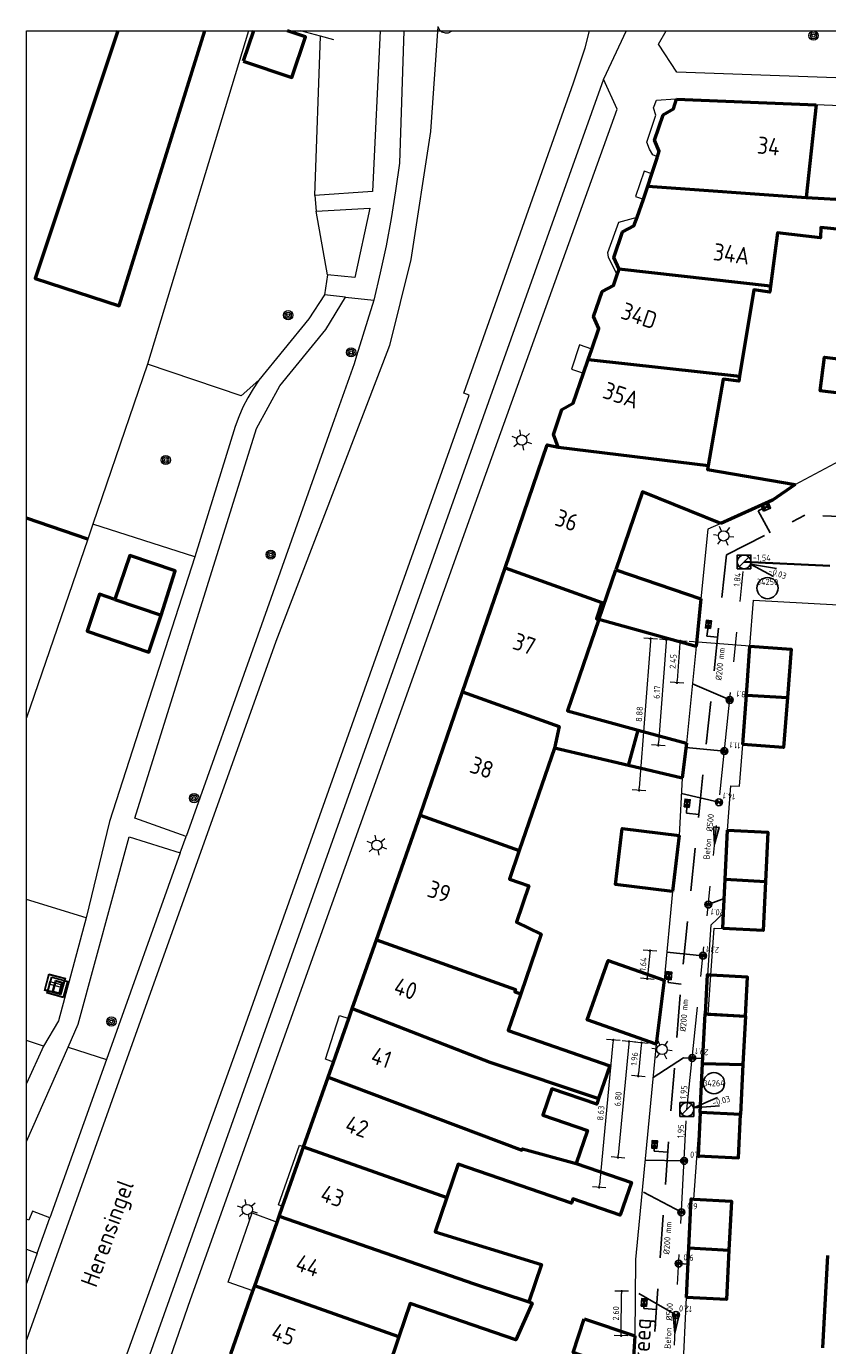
# Model space of a CAD drawing. Header units: metres. Extents: x 94680 to 94820, y 464097 to 464231.
# Tile 4 of 22: x 94680 to 94727, y 464154 to 464231. Entities that reach past the tile are written whole.
import ezdxf
from ezdxf.enums import TextEntityAlignment as Align

# ---------------------------------------------------------------- set-up
doc = ezdxf.new("R2010")
doc.units = ezdxf.units.M
for name, pattern in [('RI-GWA', [18.45, 6, -1.8, 1.75, -1.8, 1.75, -1.8, 1.75, -1.8]), ('RI-HWA_HUISAANSLUITING', [4.8, 3, -1.8]), ('RI-HWA_KOLKAANSLUITING', [4.3, 2.5, -1.8]), ('RI-VWA', [11, 5, -3, 0, -3]), ('RI-VWA_HUISAANSLUITING', [6.1, 2.5, -1.8, 0, -1.8])]:
    doc.linetypes.add(name, pattern=pattern)
doc.layers.get('0').update_dxf_attribs({"linetype": 'CONTINUOUS'})
doc.layers.get('DefPoints').update_dxf_attribs({"linetype": 'CONTINUOUS'})
for name, color, linetype, lineweight in [('B-WE-RI-GWA_PUTNUMMER-S', 30, 'CONTINUOUS', 25), ('B-WE-RI-GWA_RIOOLPUT_INSPECTIEPUT-S', 30, 'CONTINUOUS', 25), ('B-WE-RI-GWA_STROOMRICHTING-S', 30, 'CONTINUOUS', 25), ('B-WE-RI-GWA_TRANSPORTLEIDING-G', 30, 'RI-GWA', 18), ('B_BEBOUWINGSGRENS_0', 132, 'CONTINUOUS', 50), ('B_LUIFEL_1', 132, 'CONTINUOUS', 50), ('B_TUSSENMUUR_0', 132, 'CONTINUOUS', 50), ('B_WOONBOOT_LIJN_0', 132, 'CONTINUOUS', 50), ('G_GRENS_ALGEMEEN_0', 251, 'CONTINUOUS', 13), ('Q_BOOM_0', 251, 'CONTINUOUS', 13), ('Q_LICHTMAST_0', 251, 'CONTINUOUS', 13), ('Q_PAAL_ALGEMEEN_0', 251, 'CONTINUOUS', 13), ('Q_VERKLIKKER_TRANSPORTLEIDING_0', 251, 'CONTINUOUS', 13), ('R-WE-RI-GWA_HULPSTUK-S', 30, 'CONTINUOUS', 25), ('R-WE-RI-HWA_HUISAANSLUITING-G', 150, 'RI-HWA_HUISAANSLUITING', 25), ('R-WE-RI-HWA_HUISAANSLUITING_PVC-T18', 150, 'CONTINUOUS', 18), ('R-WE-RI-HWA_KOLK-S', 150, 'CONTINUOUS', 25), ('R-WE-RI-HWA_KOLKAANSLUITING-G', 150, 'RI-HWA_KOLKAANSLUITING', 25), ('R-WE-RI-VWA_HUISAANSLUITING-G', 20, 'RI-VWA_HUISAANSLUITING', 25), ('R-WE-RI-VWA_HULPSTUK_INLAAT-T18', 10, 'CONTINUOUS', 18), ('R-WE-RI-VWA_HULPSTUK_ONTSTOPPINGSSTUK-M', 7, 'CONTINUOUS', 18), ('R-WE-RI-VWA_STROOMRICHTING-S', 20, 'CONTINUOUS', 25), ('R-WE-RI-VWA_TRANSPORTLEIDING-G', 20, 'RI-VWA', 35), ('T_CULTUURGRENS_0', 251, 'CONTINUOUS', 13), ('T_HEK_0', 251, 'CONTINUOUS', 13), ('T_HEK_LIJN_0', 251, 'CONTINUOUS', 13), ('T_MUUR_30CM_0', 251, 'CONTINUOUS', 13), ('T_WALBESCHERMING_0', 251, 'CONTINUOUS', 13), ('V_WEGGRENS_0', 251, 'CONTINUOUS', 13), ('Z_GBKN_HUISNUMMER_0', 251, 'CONTINUOUS', 13), ('Z_STRAATNAAM_0', 251, 'CONTINUOUS', 13)]:
    doc.layers.add(name, color=color, linetype=linetype, lineweight=lineweight)
doc.layers.add('X-XX-AL-TEKENBLAD_HULPLIJN-G', color=7, linetype='CONTINUOUS', lineweight=18, plot=False)
doc.styles.add('NLCS-ISO', font='NLCS-ISO.ttf')
doc.styles.add('NLCS-ISO-M200-T18', font='NLCS-ISO.ttf', dxfattribs={"height": 0.36})
doc.styles.get("Standard").update_dxf_attribs({"font": 'isocp.shx'})
doc.dimstyles.new('NLCS-M200-T18-BOL_L2_H1', dxfattribs={"dimscale": 0.2, "dimtxt": 2.5, "dimasz": 0.72, "dimexe": 2, "dimexo": 2, "dimgap": 0.7, "dimtad": 1, "dimzin": 0, "dimdsep": 46, "dimtxsty": 'NLCS-ISO-M200-T18', "dimblk": 'DOT', "dimcen": 0, "dimdle": 2, "dimclrd": 256, "dimclre": 256, "dimclrt": 10, "dimadec": 1, "dimazin": 0, "dimtfac": 1, "dimtdec": 3, "dimtofl": 0, "dimtmove": 0, "dimatfit": 3, "dimldrblk": 'DOT', "dimfxl": 2, "dimfxlon": 1, "dimtfillclr": 256, "dimtolj": 1, "dimtzin": 0, "dimlwd": -1, "dimlwe": -1, "dimarcsym": 0})

# ---------------------------------------------------------------- blocks, each defined once
blk = doc.blocks.new('N-SRI-KOLK_STRAAT_450X300-SO')
h = blk.add_hatch(color=256)
h.dxf.hatch_style = 1
h.paths.add_polyline_path([(0, 0.75), (-1.125, 1.5), (-1.125, 0)])
h.paths.add_polyline_path([(1.125, 0), (1.125, 1.5), (0, 0.75)])
for p, q in [((-1.125, 0), (1.125, 1.5)), ((1.125, 0), (-1.125, 1.5))]:
    blk.add_line(p, q)
at = {"flags": 128}
blk.add_lwpolyline([(-1.125, 0), (1.125, 0), (1.125, 1.5), (-1.125, 1.5)], close=True, dxfattribs=at)
blk = doc.blocks.new('_Dot')
at = {"color": 0, "linetype": 'ByBlock', "lineweight": -2}
blk.add_line((-0.5, 0), (-1, 0), dxfattribs=at)
at = {"color": 0, "linetype": 'ByBlock', "const_width": 0.5}
blk.add_lwpolyline([(-0.25, 0, 1), (0.25, 0, 1)], format="xyb", close=True, dxfattribs=at)
blk = doc.blocks.new('*D17')
at = {"layer": 'DefPoints', "color": 0, "transparency": 16777216}
for p in [(94714.785, 464157.043), (94715.58, 464157.035, 0.02), (94715.553, 464154.437)]:
    blk.add_point(p, dxfattribs=at)
at = {"layer": 'R-WE-RI-VWA_HULPSTUK_ONTSTOPPINGSSTUK-M', "transparency": 16777216}
for p, q in [((94715.181, 464157.039), (94714.385, 464157.047)), ((94714.759, 464154.589), (94714.783, 464156.899)), ((94715.153, 464154.441), (94714.357, 464154.45))]:
    blk.add_line(p, q, dxfattribs=at)
at = {"layer": 'R-WE-RI-VWA_HULPSTUK_ONTSTOPPINGSSTUK-M', "transparency": 16777216, "xscale": 0.144, "yscale": 0.144, "zscale": 0.144}
for p, rotation in [((94714.785, 464157.043), 89.3939227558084), ((94714.757, 464154.445), 269.3939227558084)]:
    blk.add_blockref('_Dot', p, dxfattribs=dict(at, rotation=rotation))
at = {"layer": 'R-WE-RI-VWA_HULPSTUK_ONTSTOPPINGSSTUK-M', "color": 10, "transparency": 16777216, "insert": (94714.451, 464155.748), "char_height": 0.36, "attachment_point": 5, "rotation": 89.39392, "style": 'NLCS-ISO-M200-T18'}
blk.add_mtext('\\A1;2.60', dxfattribs=at)
blk = doc.blocks.new('*D18')
at = {"layer": 'DefPoints', "color": 0, "transparency": 16777216}
for p in [(94716.8, 464171.455), (94715.756, 464169.588), (94716.614, 464169.506, 0.02)]:
    blk.add_point(p, dxfattribs=at)
at = {"layer": 'R-WE-RI-VWA_HULPSTUK_ONTSTOPPINGSSTUK-M', "transparency": 16777216}
for p, q in [((94716.34, 464171.499), (94715.543, 464171.575)), ((94715.928, 464171.394), (94715.769, 464169.731)), ((94716.154, 464169.55), (94715.357, 464169.626))]:
    blk.add_line(p, q, dxfattribs=at)
at = {"layer": 'R-WE-RI-VWA_HULPSTUK_ONTSTOPPINGSSTUK-M', "transparency": 16777216, "xscale": 0.144, "yscale": 0.144, "zscale": 0.144}
for p, rotation in [((94715.942, 464171.537), 84.54891728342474), ((94715.756, 464169.588), 264.5489172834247)]:
    blk.add_blockref('_Dot', p, dxfattribs=dict(at, rotation=rotation))
at = {"layer": 'R-WE-RI-VWA_HULPSTUK_ONTSTOPPINGSSTUK-M', "color": 10, "transparency": 16777216, "insert": (94715.53, 464170.593), "char_height": 0.36, "attachment_point": 5, "rotation": 84.54892, "style": 'NLCS-ISO-M200-T18'}
blk.add_mtext('\\A1;1.96', dxfattribs=at)
blk = doc.blocks.new('*D19')
at = {"layer": 'DefPoints', "color": 0, "transparency": 16777216}
for p in [(94716.8, 464171.455), (94714.57, 464164.841), (94716.154, 464164.69, 0.02)]:
    blk.add_point(p, dxfattribs=at)
at = {"layer": 'R-WE-RI-VWA_HULPSTUK_ONTSTOPPINGSSTUK-M', "transparency": 16777216}
for p, q in [((94715.202, 464171.463), (94714.584, 464164.984)), ((94715.614, 464171.568), (94714.817, 464171.644)), ((94714.968, 464164.803), (94714.172, 464164.879))]:
    blk.add_line(p, q, dxfattribs=at)
at = {"layer": 'R-WE-RI-VWA_HULPSTUK_ONTSTOPPINGSSTUK-M', "transparency": 16777216, "xscale": 0.144, "yscale": 0.144, "zscale": 0.144}
for p, rotation in [((94715.216, 464171.606), 84.54891728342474), ((94714.57, 464164.841), 264.5489172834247)]:
    blk.add_blockref('_Dot', p, dxfattribs=dict(at, rotation=rotation))
at = {"layer": 'R-WE-RI-VWA_HULPSTUK_ONTSTOPPINGSSTUK-M', "color": 10, "transparency": 16777216, "insert": (94714.574, 464168.254), "char_height": 0.36, "attachment_point": 5, "rotation": 84.54892, "style": 'NLCS-ISO-M200-T18'}
blk.add_mtext('\\A1;6.80', dxfattribs=at)
blk = doc.blocks.new('*D20')
at = {"layer": 'DefPoints', "color": 0, "transparency": 16777216}
for p in [(94716.8, 464171.455), (94713.474, 464163.1), (94715.98, 464162.861, 0.02)]:
    blk.add_point(p, dxfattribs=at)
at = {"layer": 'R-WE-RI-VWA_HULPSTUK_ONTSTOPPINGSSTUK-M', "transparency": 16777216}
for p, q in [((94714.28, 464171.551), (94713.488, 464163.244)), ((94714.692, 464171.656), (94713.896, 464171.732)), ((94713.872, 464163.062), (94713.076, 464163.138))]:
    blk.add_line(p, q, dxfattribs=at)
at = {"layer": 'R-WE-RI-VWA_HULPSTUK_ONTSTOPPINGSSTUK-M', "transparency": 16777216, "xscale": 0.144, "yscale": 0.144, "zscale": 0.144}
for p, rotation in [((94714.294, 464171.694), 84.54891728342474), ((94713.474, 464163.1), 264.5489172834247)]:
    blk.add_blockref('_Dot', p, dxfattribs=dict(at, rotation=rotation))
at = {"layer": 'R-WE-RI-VWA_HULPSTUK_ONTSTOPPINGSSTUK-M', "color": 10, "transparency": 16777216, "insert": (94713.565, 464167.428), "char_height": 0.36, "attachment_point": 5, "rotation": 84.54892, "style": 'NLCS-ISO-M200-T18'}
blk.add_mtext('\\A1;8.63', dxfattribs=at)
blk = doc.blocks.new('*D21')
at = {"layer": 'DefPoints', "color": 0, "transparency": 16777216}
for p in [(94717.419, 464176.811, 0.02), (94716.28, 464175.27), (94717.263, 464175.176, 0.02)]:
    blk.add_point(p, dxfattribs=at)
at = {"layer": 'R-WE-RI-VWA_HULPSTUK_ONTSTOPPINGSSTUK-M', "transparency": 16777216}
for p, q in [((94716.834, 464176.867), (94716.038, 464176.943)), ((94716.422, 464176.762), (94716.294, 464175.413)), ((94716.678, 464175.232), (94715.882, 464175.308))]:
    blk.add_line(p, q, dxfattribs=at)
at = {"layer": 'R-WE-RI-VWA_HULPSTUK_ONTSTOPPINGSSTUK-M', "transparency": 16777216, "xscale": 0.144, "yscale": 0.144, "zscale": 0.144}
for p, rotation in [((94716.436, 464176.905), 84.54891728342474), ((94716.28, 464175.27), 264.5489172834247)]:
    blk.add_blockref('_Dot', p, dxfattribs=dict(at, rotation=rotation))
at = {"layer": 'R-WE-RI-VWA_HULPSTUK_ONTSTOPPINGSSTUK-M', "color": 10, "transparency": 16777216, "insert": (94716.039, 464176.118), "char_height": 0.36, "attachment_point": 5, "rotation": 84.54892, "style": 'NLCS-ISO-M200-T18'}
blk.add_mtext('\\A1;1.64', dxfattribs=at)
blk = doc.blocks.new('*D22')
at = {"layer": 'DefPoints', "color": 0, "transparency": 16777216}
for p in [(94722.279, 464194.669), (94718.013, 464192.531), (94718.908, 464192.463, 0.025)]:
    blk.add_point(p, dxfattribs=at)
at = {"layer": 'R-WE-RI-VWA_HULPSTUK_ONTSTOPPINGSSTUK-M', "transparency": 16777216}
for p, q in [((94718.597, 464194.947), (94717.799, 464195.007)), ((94718.187, 464194.834), (94718.024, 464192.675)), ((94718.412, 464192.501), (94717.615, 464192.561))]:
    blk.add_line(p, q, dxfattribs=at)
at = {"layer": 'R-WE-RI-VWA_HULPSTUK_ONTSTOPPINGSSTUK-M', "transparency": 16777216, "xscale": 0.144, "yscale": 0.144, "zscale": 0.144}
for p, rotation in [((94718.198, 464194.977), 85.68397248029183), ((94718.013, 464192.531), 265.6839724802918)]:
    blk.add_blockref('_Dot', p, dxfattribs=dict(at, rotation=rotation))
at = {"layer": 'R-WE-RI-VWA_HULPSTUK_ONTSTOPPINGSSTUK-M', "color": 10, "transparency": 16777216, "insert": (94717.787, 464193.778), "char_height": 0.36, "attachment_point": 5, "rotation": 85.68397, "style": 'NLCS-ISO-M200-T18'}
blk.add_mtext('\\A1;2.45', dxfattribs=at)
blk = doc.blocks.new('*D23')
at = {"layer": 'DefPoints', "color": 0, "transparency": 16777216}
for p in [(94722.27, 464194.67), (94716.927, 464188.885), (94718.534, 464188.763, 0.02)]:
    blk.add_point(p, dxfattribs=at)
at = {"layer": 'R-WE-RI-VWA_HULPSTUK_ONTSTOPPINGSSTUK-M', "transparency": 16777216}
for p, q in [((94717.38, 464194.895), (94716.938, 464189.028)), ((94717.79, 464195.008), (94716.992, 464195.068)), ((94717.326, 464188.855), (94716.528, 464188.915))]:
    blk.add_line(p, q, dxfattribs=at)
at = {"layer": 'R-WE-RI-VWA_HULPSTUK_ONTSTOPPINGSSTUK-M', "transparency": 16777216, "xscale": 0.144, "yscale": 0.144, "zscale": 0.144}
for p, rotation in [((94717.391, 464195.038), 85.68397248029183), ((94716.927, 464188.885), 265.6839724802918)]:
    blk.add_blockref('_Dot', p, dxfattribs=dict(at, rotation=rotation))
at = {"layer": 'R-WE-RI-VWA_HULPSTUK_ONTSTOPPINGSSTUK-M', "color": 10, "transparency": 16777216, "insert": (94716.84, 464191.986), "char_height": 0.36, "attachment_point": 5, "rotation": 85.68397, "style": 'NLCS-ISO-M200-T18'}
blk.add_mtext('\\A1;6.17', dxfattribs=at)
blk = doc.blocks.new('*D24')
at = {"layer": 'DefPoints', "color": 0, "transparency": 16777216}
for p in [(94722.27, 464194.67), (94715.805, 464186.257), (94718.266, 464186.071, 0.02)]:
    blk.add_point(p, dxfattribs=at)
at = {"layer": 'R-WE-RI-VWA_HULPSTUK_ONTSTOPPINGSSTUK-M', "transparency": 16777216}
for p, q in [((94716.872, 464195.077), (94716.074, 464195.138)), ((94716.462, 464194.964), (94715.816, 464186.4)), ((94716.204, 464186.227), (94715.406, 464186.287))]:
    blk.add_line(p, q, dxfattribs=at)
at = {"layer": 'R-WE-RI-VWA_HULPSTUK_ONTSTOPPINGSSTUK-M', "transparency": 16777216, "xscale": 0.144, "yscale": 0.144, "zscale": 0.144}
for p, rotation in [((94716.473, 464195.108), 85.68397248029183), ((94715.805, 464186.257), 265.6839724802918)]:
    blk.add_blockref('_Dot', p, dxfattribs=dict(at, rotation=rotation))
at = {"layer": 'R-WE-RI-VWA_HULPSTUK_ONTSTOPPINGSSTUK-M', "color": 10, "transparency": 16777216, "insert": (94715.82, 464190.706), "char_height": 0.36, "attachment_point": 5, "rotation": 85.68397, "style": 'NLCS-ISO-M200-T18'}
blk.add_mtext('\\A1;8.88', dxfattribs=at)
blk = doc.blocks.new('B-SRI-PUT_GWA-SO')
blk.add_line((-1.41, -1.41), (1.41, 1.41))
at = {"lineweight": -3, "flags": 128}
blk.add_lwpolyline([(2, -2), (2, 2), (-2, 2), (-2, -2)], close=True, dxfattribs=at)
at = {"lineweight": -3}
blk.add_circle((0, 0), 2, dxfattribs=at)
blk = doc.blocks.new('*U135')
at = {"ltscale": 0.1}
blk.add_hatch(color=256, dxfattribs=at).paths.add_polyline_path([(-2.5, 0), (2.5, -0.83), (2.5, 0.83)])
at = {"ltscale": 0.1, "flags": 128}
blk.add_lwpolyline([(-2.5, 0), (2.5, -0.83), (2.5, 0.83)], close=True, dxfattribs=at)
at = {"ltscale": 0.1, "style": 'NLCS-ISO'}
for tag, p in [('BOBL', (-54.73, 0)), ('MAT', (-1, 0.5))]:
    blk.add_attdef(tag, text='', height=1.8, dxfattribs=at).set_placement(p, align=Align.BOTTOM_RIGHT)
for tag, p in [('DIA', (1, 0.5)), ('BOBR', (54.31, 0))]:
    blk.add_attdef(tag, text='', height=1.8, dxfattribs=at).set_placement(p, align=Align.BOTTOM_LEFT)
blk.add_attdef('JVA', text='', height=1.8, dxfattribs=at).set_placement((0, -1), align=Align.TOP_CENTER)
blk = doc.blocks.new('*U136')
at = {"ltscale": 0.1}
blk.add_hatch(color=256, dxfattribs=at).paths.add_polyline_path([(-2.5, 0), (2.5, -0.83), (2.5, 0.83)])
at = {"ltscale": 0.1, "flags": 128}
blk.add_lwpolyline([(-2.5, 0), (2.5, -0.83), (2.5, 0.83)], close=True, dxfattribs=at)
at = {"ltscale": 0.1, "style": 'NLCS-ISO'}
for tag, p in [('BOBL', (-73.37, 0)), ('MAT', (-1, 0.5))]:
    blk.add_attdef(tag, text='', height=1.8, dxfattribs=at).set_placement(p, align=Align.BOTTOM_RIGHT)
for tag, p in [('DIA', (1, 0.5)), ('BOBR', (72.88, 0))]:
    blk.add_attdef(tag, text='', height=1.8, dxfattribs=at).set_placement(p, align=Align.BOTTOM_LEFT)
blk.add_attdef('JVA', text='', height=1.8, dxfattribs=at).set_placement((0, -1), align=Align.TOP_CENTER)
blk = doc.blocks.new('*U141')
at = {"ltscale": 0.1}
blk.add_hatch(color=256, dxfattribs=at).paths.add_polyline_path([(2.5, 0), (-2.5, -0.83), (-2.5, 0.83)])
at = {"ltscale": 0.1, "flags": 128}
blk.add_lwpolyline([(2.5, 0), (-2.5, -0.83), (-2.5, 0.83)], close=True, dxfattribs=at)
at = {"ltscale": 0.1, "style": 'NLCS-ISO'}
for tag, p in [('BOBL', (-29.85, 0)), ('MAT', (-1, 0.5))]:
    blk.add_attdef(tag, text='', height=1.8, dxfattribs=at).set_placement(p, align=Align.BOTTOM_RIGHT)
for tag, p in [('DIA', (1, 0.5)), ('BOBR', (28.72, 0))]:
    blk.add_attdef(tag, text='', height=1.8, dxfattribs=at).set_placement(p, align=Align.BOTTOM_LEFT)
blk.add_attdef('JVA', text='', height=1.8, dxfattribs=at).set_placement((0, -1), align=Align.TOP_CENTER)
blk = doc.blocks.new('*U189')
for q in [(8.58, -4.27), (9.39, -1.9)]:
    blk.add_line((1.89, -0.65), q)
blk.add_circle((6.81, -7.65), 3.09)
at = {"ltscale": 0.1, "style": 'NLCS-ISO'}
blk.add_attdef('PUTHGT', text='', height=1.8, rotation=341.0536, dxfattribs=at).set_placement((7.22, -2.51), align=Align.MIDDLE_LEFT)
blk.add_attdef('PUTNR', text='', height=1.8, dxfattribs=at).set_placement((6.81, -5.85), align=Align.MIDDLE_CENTER)
blk = doc.blocks.new('*U194')
for q in [(8.91, 3.52), (9.52, 1.1)]:
    blk.add_line((1.94, 0.49), q)
blk.add_circle((7.89, 7.67), 3.09)
at = {"ltscale": 0.1, "style": 'NLCS-ISO'}
blk.add_attdef('PUTNR', text='', height=1.8, dxfattribs=at).set_placement((7.89, 7.67), align=Align.MIDDLE_CENTER)
blk.add_attdef('PUTHGT', text='', height=1.8, rotation=14.0716, dxfattribs=at).set_placement((7.41, 1.89), align=Align.MIDDLE_LEFT)
blk = doc.blocks.new('Q_VERKLIKKER_TRANSPORTLEIDING')
for points in [[(-0.5, 0.5), (0.5, 0.5), (0.5, -0.5), (-0.5, -0.5)], [(-0.369, 0.22), (0.358, 0.22), (0.358, -0.214), (-0.369, -0.214)]]:
    blk.add_lwpolyline(points, close=True)
for points in [[(-0.442, 0.464), (0.438, 0.464, -0.414214), (0.459, 0.442), (0.459, -0.437, -0.414214), (0.438, -0.459), (-0.442, -0.459, -0.414214), (-0.463, -0.437), (-0.463, 0.442), (-0.463, 0.444), (-0.463, 0.446), (-0.463, 0.448), (-0.462, 0.45), (-0.461, 0.451), (-0.46, 0.453), (-0.459, 0.455), (-0.458, 0.456), (-0.457, 0.457), (-0.456, 0.459), (-0.454, 0.46), (-0.453, 0.461), (-0.451, 0.462), (-0.449, 0.462), (-0.447, 0.463), (-0.446, 0.463), (-0.444, 0.464), (-0.442, 0.464)], [(-0.287, 0.16), (0.281, 0.16, -0.414214), (0.303, 0.139), (0.303, -0.134, -0.414214), (0.281, -0.156), (-0.287, -0.156, -0.414214), (-0.308, -0.134), (-0.308, 0.139), (-0.308, 0.14), (-0.308, 0.142), (-0.307, 0.144), (-0.307, 0.146), (-0.306, 0.148), (-0.305, 0.149), (-0.304, 0.151), (-0.303, 0.152), (-0.302, 0.154), (-0.3, 0.155), (-0.299, 0.156), (-0.297, 0.157), (-0.296, 0.158), (-0.294, 0.159), (-0.292, 0.159), (-0.29, 0.16), (-0.288, 0.16), (-0.287, 0.16)]]:
    blk.add_lwpolyline(points, format="xyb")
blk = doc.blocks.new('Q_LICHTMAST')
for points in [[(-0.26, 0.15), (-0.52, 0.3)], [(0, 0.3), (0, 0.6)], [(0.26, 0.15), (0.52, 0.3)], [(-0.26, -0.15), (-0.52, -0.3)], [(0, -0.3), (0, -0.6)], [(0.26, -0.15), (0.52, -0.3)]]:
    blk.add_lwpolyline(points)
blk.add_circle((0, 0), 0.3)
blk = doc.blocks.new('Q_PAAL_ALGEMEEN')
for points in [[(-0.5, 0.5), (0.5, 0.5), (0.5, -0.5), (-0.5, -0.5)], [(-0.08, 0.333), (0.071, 0.333), (0.071, -0.329), (-0.08, -0.329)]]:
    blk.add_lwpolyline(points, close=True)
blk.add_lwpolyline([(-0.442, 0.464), (0.438, 0.464, -0.414214), (0.459, 0.442), (0.459, -0.437, -0.414214), (0.438, -0.459), (-0.442, -0.459, -0.414214), (-0.463, -0.437), (-0.463, 0.442), (-0.463, 0.444), (-0.463, 0.446), (-0.463, 0.448), (-0.462, 0.45), (-0.461, 0.451), (-0.46, 0.453), (-0.459, 0.455), (-0.458, 0.456), (-0.457, 0.457), (-0.456, 0.459), (-0.454, 0.46), (-0.453, 0.461), (-0.451, 0.462), (-0.449, 0.462), (-0.447, 0.463), (-0.446, 0.463), (-0.444, 0.464), (-0.442, 0.464)], format="xyb")
blk = doc.blocks.new('Q_BOOM')
for radius in [0.27, 0.18, 0.09]:
    blk.add_circle((0, 0), radius)
blk = doc.blocks.new('Achtergrond')
at = {"layer": 'B_BEBOUWINGSGRENS_0'}
for p, q in [((94717.988, 464226.571), (94726.133, 464226.255)), ((94726.133, 464226.255), (94725.545, 464220.849)), ((94716.551, 464222.217), (94716.876, 464223.22)), ((94716.32, 464221.512), (94716.551, 464222.217)), ((94716.066, 464220.741), (94716.32, 464221.512)), ((94715.687, 464219.703), (94716.066, 464220.741)), ((94725.545, 464220.849), (94728.33, 464220.68)), ((94714.531, 464216.357), (94714.636, 464216.663)), ((94712.556, 464210.593), (94712.83, 464211.392)), ((94712.83, 464211.392), (94713.04, 464212.003)), ((94705.502, 464191.998), (94707.985, 464199.235)), ((94714.449, 464199.126), (94719.401, 464197.425)), ((94719.401, 464197.425), (94719.126, 464194.658)), ((94685.232, 464197.392), (94687.937, 464196.473)), ((94719.126, 464194.658), (94713.453, 464196.227)), ((94722.058, 464191.808), (94722.27, 464194.67)), ((94703.036, 464184.809), (94705.502, 464191.998)), ((94721.845, 464188.94), (94722.058, 464191.808)), ((94715.188, 464187.708), (94715.756, 464189.77)), ((94715.756, 464189.77), (94718.565, 464189.011)), ((94718.565, 464189.011), (94718.309, 464186.972)), ((94710.87, 464188.726), (94708.811, 464182.741)), ((94715.188, 464187.708), (94710.87, 464188.726)), ((94718.309, 464186.972), (94715.188, 464187.708)), ((94700.482, 464177.543), (94703.036, 464184.809)), ((94718.149, 464183.631), (94717.756, 464180.357)), ((94720.82, 464181.07), (94720.96, 464183.94)), ((94720.724, 464179.097), (94720.82, 464181.07)), ((94720.68, 464178.2), (94720.724, 464179.097)), ((94699.071, 464173.528), (94700.482, 464177.543)), ((94717.264, 464175.176), (94716.8, 464171.455)), ((94697.974, 464170.409), (94698.867, 464172.948)), ((94698.867, 464172.948), (94699.071, 464173.528)), ((94719.509, 464170.323), (94719.65, 464173.213)), ((94719.65, 464173.213), (94719.83, 464173.204)), ((94719.83, 464173.204), (94722, 464173.09)), ((94722, 464173.09), (94721.862, 464170.265)), ((94697.662, 464169.522), (94697.974, 464170.409)), ((94719.37, 464167.47), (94719.509, 464170.323)), ((94721.862, 464170.265), (94721.72, 464167.35)), ((94696.237, 464165.468), (94697.662, 464169.522)), ((94721.72, 464167.35), (94719.37, 464167.47)), ((94695.013, 464161.986), (94696.237, 464165.468)), ((94694.69, 464161.068), (94694.81, 464161.41)), ((94694.81, 464161.41), (94695.013, 464161.986)), ((94693.384, 464157.355), (94694.69, 464161.068)), ((94718.56, 464156.68), (94718.701, 464159.563)), ((94726.51, 464153.742), (94726.801, 464159.125)), ((94691.991, 464153.393), (94693.284, 464157.071)), ((94693.284, 464157.071), (94693.384, 464157.355)), ((94712.593, 464155.428), (94715.553, 464154.437)), ((94715.553, 464154.437), (94715.412, 464152.265))]:
    blk.add_line(p, q, dxfattribs=at)
for points in [[(94692.713, 464228.804), (94695.555, 464227.843), (94696.356, 464230.211), (94695.295, 464230.57)], [(94693.31, 464230.57), (94692.713, 464228.804)], [(94716.876, 464223.22), (94716.98, 464223.541), (94716.705, 464224.181), (94717.207, 464225.663), (94717.814, 464226.02), (94717.988, 464226.571)], [(94714.636, 464216.663), (94714.327, 464217.35), (94714.835, 464218.841), (94715.5, 464219.189), (94715.687, 464219.703)], [(94730.82, 464218.64), (94726.41, 464219.1), (94726.39, 464218.48), (94723.88, 464218.78), (94723.467, 464215.67)], [(94713.04, 464212.003), (94713.451, 464213.202), (94713.147, 464213.891), (94713.648, 464215.361), (94714.311, 464215.715), (94714.531, 464216.357)], [(94723.467, 464215.67), (94723.42, 464215.32), (94722.5, 464215.45), (94721.668, 464210.412)], [(94728.575, 464209.284), (94726.37, 464209.56), (94726.61, 464211.52), (94730.33, 464211.06)], [(94711.078, 464206.281), (94710.801, 464207.012), (94711.302, 464208.481), (94711.958, 464208.847), (94712.556, 464210.593)], [(94721.668, 464210.412), (94721.62, 464210.12), (94720.7, 464210.24), (94719.839, 464205.216)], [(94707.985, 464199.235), (94710.45, 464206.422), (94711.078, 464206.281)], [(94719.839, 464205.216), (94719.797, 464204.969), (94724.91, 464204.095)], [(94720.571, 464201.83), (94716.01, 464203.67), (94714.449, 464199.126)], [(94724.91, 464204.095), (94723.59, 464203.19), (94720.571, 464201.83)], [(94687.937, 464196.473), (94688.749, 464199.064), (94686.104, 464199.96), (94685.232, 464197.392)], [(94713.453, 464196.227), (94711.619, 464190.891), (94715.756, 464189.77)], [(94722.27, 464194.67), (94724.67, 464194.49), (94724.454, 464191.679)], [(94724.454, 464191.679), (94724.23, 464188.76), (94721.845, 464188.94)], [(94717.756, 464180.357), (94714.425, 464180.758), (94714.818, 464184.032), (94718.149, 464183.631)], [(94720.96, 464183.94), (94723.31, 464183.82), (94723.17, 464180.942)], [(94708.811, 464182.741), (94708.24, 464181.08), (94709.38, 464180.69), (94708.65, 464178.57), (94710.1, 464177.87), (94708.897, 464174.378)], [(94723.17, 464180.942), (94723.03, 464178.08), (94720.68, 464178.2)], [(94716.8, 464171.455), (94712.783, 464172.867), (94713.997, 464176.324), (94717.264, 464175.176)], [(94708.897, 464174.378), (94708.16, 464172.24), (94714.1, 464170.19), (94713.443, 464168.278)], [(94713.443, 464168.278), (94713.33, 464167.95), (94710.71, 464168.85), (94710.18, 464167.31), (94712.8, 464166.41), (94712.14, 464164.48)], [(94712.14, 464164.48), (94715.35, 464163.38), (94714.69, 464161.48), (94711.94, 464162.42), (94711.86, 464162.18), (94705.26, 464164.45), (94704.587, 464162.5)], [(94704.587, 464162.5), (94703.9, 464160.51), (94710.11, 464158.6), (94709.37, 464156.42)], [(94718.701, 464159.563), (94718.84, 464162.42), (94718.99, 464162.412)], [(94718.99, 464162.412), (94721.19, 464162.3), (94721.045, 464159.436)], [(94721.045, 464159.436), (94720.9, 464156.56), (94718.56, 464156.68)], [(94709.37, 464156.42), (94709.56, 464156.35), (94708.61, 464154.21), (94702.46, 464156.33), (94701.789, 464154.373)], [(94715.412, 464152.265), (94711.966, 464153.466), (94712.593, 464155.428)], [(94701.789, 464154.373), (94701.14, 464152.48), (94707.08, 464150.85), (94706.351, 464148.728)]]:
    blk.add_lwpolyline(points, dxfattribs=at)
at = {"layer": 'B_LUIFEL_1'}
for p, q in [((94719.988, 464175.476), (94719.808, 464175.485)), ((94719.65, 464173.213), (94722, 464173.09))]:
    blk.add_line(p, q, dxfattribs=at)
for points in [[(94685.232, 464197.392), (94684.34, 464197.695), (94683.608, 464195.54), (94687.205, 464194.318), (94687.937, 464196.473)], [(94719.808, 464175.485), (94719.769, 464175.487), (94719.65, 464173.213)], [(94722, 464173.09), (94722.119, 464175.364), (94719.988, 464175.476)], [(94719.37, 464167.47), (94719.241, 464164.942), (94721.591, 464164.822), (94721.72, 464167.35)]]:
    blk.add_lwpolyline(points, dxfattribs=at)
at = {"layer": 'B_TUSSENMUUR_0'}
for p, q in [((94716.32, 464221.512), (94725.545, 464220.849)), ((94723.467, 464215.67), (94714.636, 464216.663)), ((94712.83, 464211.392), (94721.668, 464210.412)), ((94711.078, 464206.281), (94719.839, 464205.216)), ((94713.453, 464196.227), (94714.449, 464199.126)), ((94722.058, 464191.808), (94724.454, 464191.679)), ((94703.036, 464184.809), (94708.811, 464182.741)), ((94720.82, 464181.07), (94723.17, 464180.942)), ((94719.509, 464170.323), (94721.862, 464170.265)), ((94696.237, 464165.468), (94704.587, 464162.5)), ((94718.701, 464159.563), (94721.045, 464159.436)), ((94701.789, 464154.373), (94693.384, 464157.355))]:
    blk.add_line(p, q, dxfattribs=at)
for points in [[(94707.985, 464199.235), (94713.637, 464197.212), (94713.312, 464196.266), (94713.453, 464196.227)], [(94705.502, 464191.998), (94711.148, 464189.977), (94710.87, 464188.726)], [(94700.482, 464177.543), (94708.604, 464174.639), (94708.553, 464174.497), (94708.897, 464174.378)], [(94699.071, 464173.528), (94707.088, 464170.401), (94713.443, 464168.278)], [(94697.662, 464169.522), (94708.965, 464165.259), (94708.997, 464165.354), (94712.14, 464164.48)], [(94694.81, 464161.41), (94706.178, 464157.463), (94709.37, 464156.42)]]:
    blk.add_lwpolyline(points, dxfattribs=at)
at = {"layer": 'B_WOONBOOT_LIJN_0'}
for points in [[(94685.402, 464230.57), (94680.58, 464216.111), (94685.483, 464214.525), (94690.474, 464230.57)], [(94683.645, 464200.92), (94680.069, 464202.126)]]:
    blk.add_lwpolyline(points, dxfattribs=at)
at = {"layer": 'G_GRENS_ALGEMEEN_0'}
for p, q in [((94696.883, 464220.963), (94696.972, 464220.042)), ((94697.625, 464216.337), (94697.454, 464215.162))]:
    blk.add_line(p, q, dxfattribs=at)
at = {"layer": 'T_CULTUURGRENS_0'}
blk.add_line((94682.504, 464171.284), (94684.734, 464170.553), dxfattribs=at)
at = {"layer": 'T_HEK_0'}
for p, q in [((94697.223, 464230.249), (94696.062, 464230.57)), ((94731.569, 464226.01), (94726.133, 464226.255)), ((94689.901, 464199.885), (94683.944, 464201.793)), ((94684.913, 464184.446), (94683.546, 464178.829)), ((94683.546, 464178.829), (94680.069, 464179.893)), ((94719.83, 464173.204), (94719.988, 464175.476)), ((94681.064, 464171.327), (94680.069, 464171.674))]:
    blk.add_line(p, q, dxfattribs=at)
for points in [[(94693.633, 464210.181), (94692.591, 464209.265), (94687.14, 464211.118)], [(94719.988, 464175.476), (94720.18, 464178.22), (94720.68, 464178.2)], [(94693.284, 464157.071), (94691.828, 464157.576), (94693.231, 464161.61), (94694.69, 464161.068)]]:
    blk.add_lwpolyline(points, dxfattribs=at)
at = {"layer": 'T_HEK_LIJN_0'}
blk.add_line((94698.002, 464230.034), (94697.223, 464230.249), dxfattribs=at)
at = {"layer": 'T_MUUR_30CM_0'}
blk.add_line((94724.91, 464204.095), (94728.395, 464205.962), dxfattribs=at)
blk.add_lwpolyline([(94716.551, 464222.217), (94716.091, 464222.377), (94715.586, 464220.897), (94716.066, 464220.741)], dxfattribs=at)
at = {"layer": 'T_WALBESCHERMING_0'}
for p, q in [((94693.031, 464230.57), (94687.14, 464211.118)), ((94687.14, 464211.118), (94683.944, 464201.793)), ((94683.944, 464201.793), (94683.645, 464200.92)), ((94683.645, 464200.92), (94680.069, 464190.482))]:
    blk.add_line(p, q, dxfattribs=at)
at = {"layer": 'V_WEGGRENS_0'}
for p, q in [((94696.883, 464220.963), (94697.223, 464230.249)), ((94713.725, 464227.739), (94707.026, 464208.913)), ((94697.625, 464216.337), (94696.972, 464220.042)), ((94698.671, 464215.035), (94697.454, 464215.162)), ((94698.671, 464215.035), (94700.327, 464214.861)), ((94700.327, 464214.861), (94699.323, 464211.602)), ((94692.458, 464171.481), (94705.885, 464209.319)), ((94705.885, 464209.319), (94705.578, 464209.429)), ((94707.026, 464208.913), (94680.069, 464133.162)), ((94689.901, 464199.885), (94684.913, 464184.446)), ((94719.126, 464194.658), (94718.565, 464189.011)), ((94718.309, 464186.972), (94718.149, 464183.631)), ((94689.034, 464182.604), (94689.38, 464183.575)), ((94689.034, 464182.604), (94684.734, 464170.553)), ((94717.756, 464180.357), (94717.264, 464175.176)), ((94683.546, 464178.829), (94681.932, 464172.803)), ((94719.65, 464173.213), (94719.808, 464175.485)), ((94681.932, 464172.803), (94681.064, 464171.327)), ((94682.504, 464171.284), (94683.095, 464172.621)), ((94680.069, 464137.071), (94692.458, 464171.481)), ((94680.069, 464165.77), (94682.504, 464171.284)), ((94684.734, 464170.553), (94681.442, 464161.328)), ((94718.99, 464162.412), (94719.37, 464167.47)), ((94680.701, 464159.252), (94681.442, 464161.328)), ((94680.701, 464159.252), (94680.069, 464157.481)), ((94718.327, 464151.627), (94718.56, 464156.68))]:
    blk.add_line(p, q, dxfattribs=at)
for points in [[(94700.701, 464230.57), (94700.254, 464221.183), (94696.883, 464220.963)], [(94702.083, 464230.57), (94701.824, 464222.837), (94701.603, 464221.228), (94701.342, 464219.625), (94701.042, 464218.029), (94700.704, 464216.441), (94700.327, 464214.861)], [(94704.06, 464230.824), (94703.629, 464224.694), (94702.498, 464217.218), (94701.246, 464212.217), (94700.831, 464211.138)], [(94704.06, 464230.824), (94704.147, 464230.643), (94704.296, 464230.509), (94704.486, 464230.443), (94704.687, 464230.455), (94704.867, 464230.544), (94704.889, 464230.57)], [(94705.578, 464209.429), (94711.982, 464227.528), (94712.657, 464229.581), (94712.915, 464230.57)], [(94715.055, 464230.57), (94713.725, 464227.739)], [(94717.994, 464228.159), (94716.943, 464229.793), (94717.386, 464230.57)], [(94730.694, 464230.57), (94730.552, 464227.713), (94717.994, 464228.159)], [(94706.067, 464202.48), (94714.533, 464226.001), (94713.725, 464227.739)], [(94716.876, 464223.22), (94716.611, 464223.324), (94716.407, 464223.665), (94716.262, 464224.063), (94716.772, 464225.649), (94716.644, 464226.064), (94716.823, 464226.521), (94717.925, 464226.591), (94717.988, 464226.571)], [(94696.972, 464220.042), (94700.096, 464220.217), (94699.23, 464216.175), (94697.625, 464216.337)], [(94714.531, 464216.357), (94714.153, 464217.071), (94714.009, 464217.362), (94713.988, 464217.629), (94714.613, 464219.397), (94715.687, 464219.703)], [(94697.454, 464215.162), (94696.539, 464213.757), (94693.633, 464210.181)], [(94689.38, 464183.575), (94686.397, 464184.633), (94693.482, 464207.364), (94694.847, 464209.85), (94697.53, 464213.137), (94698.671, 464215.035)], [(94713.04, 464212.003), (94712.336, 464212.245), (94711.854, 464210.835), (94712.556, 464210.593)], [(94699.323, 464211.602), (94699.177, 464211.13), (94697.918, 464207.607)], [(94700.831, 464211.138), (94694.607, 464194.95), (94680.069, 464154.209)], [(94693.633, 464210.181), (94693.288, 464209.678), (94692.976, 464209.154), (94692.699, 464208.612), (94692.457, 464208.052), (94692.251, 464207.478), (94689.901, 464199.885)], [(94697.918, 464207.607), (94693.571, 464195.319), (94689.38, 464183.575)], [(94680.069, 464128.959), (94689.64, 464156.56), (94706.067, 464202.48)], [(94720.571, 464201.83), (94719.805, 464201.485), (94719.401, 464197.425)], [(94722.27, 464194.67), (94722.47, 464197.35), (94728.85, 464197)], [(94720.96, 464183.94), (94721.16, 464186.53), (94721.66, 464186.5), (94721.845, 464188.94)], [(94683.095, 464172.621), (94686.061, 464183.547), (94689.034, 464182.604)], [(94719.808, 464175.485), (94720.012, 464178.407), (94720.724, 464179.097)], [(94697.974, 464170.409), (94697.505, 464170.576), (94698.339, 464173.121), (94698.867, 464172.948)], [(94681.064, 464171.327), (94680.069, 464169.166)], [(94716.8, 464171.455), (94715.6, 464158.88), (94715.553, 464154.437)], [(94695.013, 464161.986), (94694.767, 464162.073), (94695.998, 464165.552), (94696.237, 464165.468)], [(94681.442, 464161.328), (94680.431, 464161.706), (94680.22, 464161.191), (94680.069, 464161.248)], [(94680.069, 464159.498), (94680.701, 464159.252)]]:
    blk.add_lwpolyline(points, dxfattribs=at)
at = {"layer": 'X-XX-AL-TEKENBLAD_HULPLIJN-G'}
blk.add_lwpolyline([(94680.069, 464230.57), (94820.241, 464230.57), (94820.241, 464097.716), (94680.069, 464097.716)], close=True, dxfattribs=at)
at = {"layer": 'Q_BOOM_0'}
for p, rotation in [((94725.976, 464230.286), 178), ((94695.336, 464213.974), 51), ((94699.008, 464211.809), 73), ((94688.197, 464205.527), 71), ((94694.316, 464200.007), 71), ((94689.849, 464185.805), 70), ((94685.027, 464172.769), 70)]:
    blk.add_blockref('Q_BOOM', p, dxfattribs=dict(at, rotation=rotation))
at = {"layer": 'Q_LICHTMAST_0'}
for p, rotation in [((94708.96, 464206.69), 70), ((94720.732, 464201.1), 24), ((94700.511, 464183.06), 70), ((94717.142, 464171.142), 85), ((94692.952, 464161.801), 71)]:
    blk.add_blockref('Q_LICHTMAST', p, dxfattribs=dict(at, rotation=rotation))
at = {"layer": 'Q_PAAL_ALGEMEEN_0', "rotation": 75.00000000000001}
blk.add_blockref('Q_PAAL_ALGEMEEN', (94681.732, 464174.944), dxfattribs=at)
at = {"layer": 'Q_VERKLIKKER_TRANSPORTLEIDING_0', "rotation": 75.00000000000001}
blk.add_blockref('Q_VERKLIKKER_TRANSPORTLEIDING', (94681.883, 464174.776), dxfattribs=at)
at = {"layer": 'Z_GBKN_HUISNUMMER_0', "linetype": 'Continuous'}
for s, rotation, p in [('34', -6.2, (94723.358, 464223.845)), ('34A', -7.6, (94721.195, 464217.554)), ('34D', -18.8, (94715.808, 464213.948)), ('35A', -18.9, (94714.759, 464209.309)), ('36', -18.9, (94711.582, 464202.017)), ('37', -19, (94709.108, 464194.805)), ('38', -18.9, (94706.634, 464187.592)), ('39', -18.9, (94704.151, 464180.355)), ('40', -19.3, (94702.193, 464174.688)), ('41', -19.5, (94700.779, 464170.67)), ('42', -19.5, (94699.354, 464166.643)), ('43', -19.5, (94697.92, 464162.591)), ('44', -19.5, (94696.486, 464158.538)), ('45', -19.5, (94695.068, 464154.531))]:
    blk.add_text(s, height=1, rotation=rotation, dxfattribs=at).set_placement(p, align=Align.MIDDLE)
at = {"layer": 'Z_STRAATNAAM_0', "linetype": 'Continuous'}
for s, rotation, p in [('Herensingel', 70, (94684.923, 464160.367)), ('Drainagesteeg', 87, (94715.964, 464151.536))]:
    blk.add_text(s, height=1, rotation=rotation, dxfattribs=at).set_placement(p, align=Align.MIDDLE)
blk = doc.blocks.new('SRI-HULP_INLAAT_125MM-SO')
h = blk.add_hatch(color=256)
h.dxf.hatch_style = 1
h.paths.add_polyline_path([(-0.71, 0.71, 0.198912), (-1, 0, 0.198912), (-0.71, -0.71), (0, 0)])
h = blk.add_hatch(color=256)
h.dxf.hatch_style = 1
h.paths.add_polyline_path([(1, 0, 0.198912), (0.71, 0.71), (0, 0), (0.71, -0.71, 0.198912)])
for p, q in [((-0.71, 0.71), (0.71, -0.71)), ((-0.71, -0.71), (0.71, 0.71))]:
    blk.add_line(p, q)
blk.add_circle((0, 0), 1)

msp = doc.modelspace()

# ---------------------------------------------------------------- linework, layer by layer
at = {"layer": 'B-WE-RI-GWA_TRANSPORTLEIDING-G', "elevation": 0.02, "flags": 128}
for points in [[(94718.588, 464167.64), (94721.929, 464199.586)], [(94717.258, 464142.556), (94718.588, 464167.64)]]:
    msp.add_lwpolyline(points, dxfattribs=at)
at = {"layer": 'R-WE-RI-HWA_HUISAANSLUITING-G', "elevation": 0.02, "flags": 128}
for points in [[(94719.838, 464179.595), (94720.765, 464179.942)], [(94718.902, 464170.644), (94719.523, 464170.614)], [(94718.111, 464158.653), (94718.655, 464158.626)]]:
    msp.add_lwpolyline(points, dxfattribs=at)
at = {"layer": 'R-WE-RI-HWA_KOLKAANSLUITING-G'}
for p in [(94720.895, 464199.991), (94737.612, 464201.83)]:
    msp.add_line(p, (94725.474, 464202.306), dxfattribs=at)
at = {"layer": 'R-WE-RI-HWA_KOLKAANSLUITING-G', "flags": 128}
for points in [[(94723.203, 464202.777), (94722.751, 464202.556), (94723.451, 464201.283)], [(94720.895, 464199.991), (94719.338, 464185.41), (94718.273, 464175.256), (94717.454, 464164.941), (94716.675, 464154.103), (94716.102, 464142.616)], [(94719.852, 464195.937), (94719.747, 464195.261), (94720.383, 464195.193)], [(94718.594, 464185.31), (94718.565, 464184.919), (94719.279, 464184.844)], [(94717.538, 464175.448), (94717.501, 464175.05), (94718.248, 464174.946)], [(94716.703, 464165.606), (94716.679, 464165.212), (94717.47, 464165.149)], [(94716.1, 464156.385), (94716.086, 464156.024), (94716.809, 464155.972)]]:
    msp.add_lwpolyline(points, dxfattribs=at)
at = {"layer": 'R-WE-RI-VWA_HUISAANSLUITING-G', "flags": 128}
for points in [[(94721.086, 464191.53), (94718.908, 464192.463)], [(94720.774, 464188.546), (94718.534, 464188.763)], [(94720.462, 464185.562), (94718.266, 464186.071)], [(94719.526, 464176.611), (94717.419, 464176.811)], [(94718.4, 464170.663), (94716.614, 464169.506)], [(94718.4, 464170.663), (94718.902, 464170.644)], [(94718.429, 464164.644), (94716.154, 464164.69)], [(94718.27, 464161.648), (94715.98, 464162.861)], [(94717.953, 464155.657), (94715.58, 464157.035)]]:
    msp.add_lwpolyline(points, dxfattribs=at)
at = {"layer": 'R-WE-RI-VWA_HULPSTUK_ONTSTOPPINGSSTUK-M'}
msp.add_line((94722.27, 464194.67), (94718.714, 464194.938), dxfattribs=at)
at = {"layer": 'R-WE-RI-VWA_TRANSPORTLEIDING-G', "elevation": 0.05, "flags": 128}
msp.add_lwpolyline([(94721.929, 464199.586), (94736.934, 464198.898)], dxfattribs=at)

# ---------------------------------------------------------------- block references
msp.add_blockref('Achtergrond', (0, 0))
at = {"layer": 'B-WE-RI-GWA_PUTNUMMER-S', "xscale": 0.2, "yscale": 0.2, "zscale": 0.2}
for name, p, values in [('*U189', (94721.929, 464199.586, 0.02), {'PUTNR': '34250', 'PUTHGT': '-0.03'}), ('*U194', (94718.588, 464167.64, 0.02), {'PUTNR': '34264', 'PUTHGT': '-0.03'})]:
    msp.add_blockref(name, p, dxfattribs=at).add_auto_attribs(values)
at = {"layer": 'B-WE-RI-GWA_RIOOLPUT_INSPECTIEPUT-S', "xscale": 0.2, "yscale": 0.2, "zscale": 0.2}
for p in [(94721.929, 464199.586, 0.02), (94718.588, 464167.64, 0.02)]:
    msp.add_blockref('B-SRI-PUT_GWA-SO', p, dxfattribs=at)
at = {"layer": 'B-WE-RI-GWA_STROOMRICHTING-S', "xscale": 0.2000000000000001, "yscale": 0.2000000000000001, "zscale": 0.2000000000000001}
for name, p, rotation, values in [('*U136', (94720.258, 464183.613), 84.02958651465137, {'MAT': 'Beton', 'DIA': '%%C500', 'BOBL': '1,95', 'BOBR': '1,84'}), ('*U135', (94717.923, 464155.098), 86.96491403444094, {'MAT': 'Beton', 'DIA': '%%C500', 'BOBL': '2,00', 'BOBR': '1,95'})]:
    msp.add_blockref(name, p, dxfattribs=dict(at, rotation=rotation)).add_auto_attribs(values)
at = {"layer": 'R-WE-RI-GWA_HULPSTUK-S', "xscale": 0.2, "yscale": 0.2, "zscale": 0.2, "rotation": 356.7807209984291}
for p in [(94721.086, 464191.53), (94720.774, 464188.546), (94720.462, 464185.562)]:
    msp.add_blockref('SRI-HULP_INLAAT_125MM-SO', p, dxfattribs=at)
at = {"layer": 'R-WE-RI-GWA_HULPSTUK-S', "xscale": 0.2, "yscale": 0.2, "zscale": 0.2}
for p in [(94719.838, 464179.595, 0.02), (94719.526, 464176.611), (94718.902, 464170.644), (94718.429, 464164.644), (94718.27, 464161.648), (94718.111, 464158.653), (94717.953, 464155.657)]:
    msp.add_blockref('SRI-HULP_INLAAT_125MM-SO', p, dxfattribs=at)
at = {"layer": 'R-WE-RI-HWA_KOLK-S'}
for p, xscale, yscale, zscale, rotation in [((94723.26, 464202.638, -0.24), 0.2000000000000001, 0.2000000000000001, 0.2000000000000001, 22.29615441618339), ((94720.001, 464195.918, -0.16), 0.2, 0.2, 0.2, 82.71713483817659), ((94718.757, 464185.487, -0.14), 0.2, 0.2, 0.2, 83.05827013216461), ((94717.687, 464175.433, -0.11), 0.2, 0.2, 0.2, 84.69620883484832), ((94716.853, 464165.597, -0.1), 0.2, 0.2, 0.2, 86.53218270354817), ((94716.249, 464156.373, -0.17), 0.2, 0.2, 0.2, 85.58614253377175)]:
    msp.add_blockref('N-SRI-KOLK_STRAAT_450X300-SO', p, dxfattribs=dict(at, xscale=xscale, yscale=yscale, zscale=zscale, rotation=rotation))
at = {"layer": 'R-WE-RI-VWA_STROOMRICHTING-S', "xscale": 0.2, "yscale": 0.2, "zscale": 0.2, "rotation": 357.3746841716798}
msp.add_blockref('*U141', (94729.431, 464199.242), dxfattribs=at).add_auto_attribs({'MAT': 'PVC', 'DIA': '%%C500', 'BOBL': '-1,54', 'BOBR': '-1,57'})

# ---------------------------------------------------------------- texts
at = {"layer": 'R-WE-RI-HWA_HUISAANSLUITING_PVC-T18', "char_height": 0.36, "attachment_point": 1, "style": 'NLCS-ISO-M200-T18'}
for insert, rotation in [((94720.253, 464192.7), 83.90636), ((94718.167, 464172.196), 85.45905), ((94717.21, 464159.205), 85.89229)]:
    msp.add_mtext_dynamic_manual_height_columns('%%C200 mm', width=3.13526, gutter_width=1.8, heights=[0], dxfattribs=dict(at, insert=insert, rotation=rotation))
at = {"layer": 'R-WE-RI-VWA_HULPSTUK_INLAAT-T18', "char_height": 0.36, "width": 1.77151, "attachment_point": 1, "style": 'NLCS-ISO-M200-T18'}
for s, insert, rotation in [('8.1', (94722.001, 464191.667), 173.16024), ('11.1', (94721.689, 464188.683), 173.16024), ('14.1', (94721.377, 464185.699), 173.16024), ('20.1', (94720.716, 464178.925), 173.16024), ('23.1', (94720.441, 464176.748), 173.16024), ('29.1', (94719.817, 464170.781), 173.16024), ('3.0', (94719.353, 464164.796), 175.95342), ('6.0', (94719.194, 464161.801), 175.95342), ('9.0', (94718.974, 464158.808), 175.95342), ('12.0', (94718.876, 464155.809), 175.95342)]:
    msp.add_mtext(s, dxfattribs=dict(at, insert=insert, rotation=rotation))

# ---------------------------------------------------------------- dimensions: what is measured, and where the dimension line sits
at = {"layer": 'R-WE-RI-VWA_HULPSTUK_ONTSTOPPINGSSTUK-M'}
for base, p1, p2, angle, picture, middle in [((94715.805, 464186.257), (94722.27, 464194.67), (94718.266, 464186.071, 0.02), 85.68397, '*D24', (94715.82, 464190.706)), ((94716.927, 464188.885), (94722.27, 464194.67), (94718.534, 464188.763, 0.02), 85.68397, '*D23', (94716.84, 464191.986)), ((94718.013, 464192.531), (94722.279, 464194.669), (94718.908, 464192.463, 0.025), 85.68397, '*D22', (94717.787, 464193.778)), ((94716.28, 464175.27), (94717.419, 464176.811, 0.02), (94717.263, 464175.176, 0.02), 84.54892, '*D21', (94716.039, 464176.118)), ((94713.474, 464163.1), (94716.8, 464171.455), (94715.98, 464162.861, 0.02), 84.54892, '*D20', (94713.565, 464167.428)), ((94714.57, 464164.841), (94716.8, 464171.455), (94716.154, 464164.69, 0.02), 84.54892, '*D19', (94714.574, 464168.254)), ((94715.756, 464169.588), (94716.8, 464171.455), (94716.614, 464169.506, 0.02), 84.54892, '*D18', (94715.53, 464170.593)), ((94714.785, 464157.043), (94715.553, 464154.437), (94715.58, 464157.035, 0.02), 89.39392, '*D17', (94714.451, 464155.748))]:
    dim = msp.add_linear_dim(base=base, p1=p1, p2=p2, angle=angle, dimstyle='NLCS-M200-T18-BOL_L2_H1', dxfattribs=at)
    dim.commit()
    dim.dimension.update_dxf_attribs({"geometry": picture, "text_midpoint": middle})

doc.saveas('drawing.dxf')
